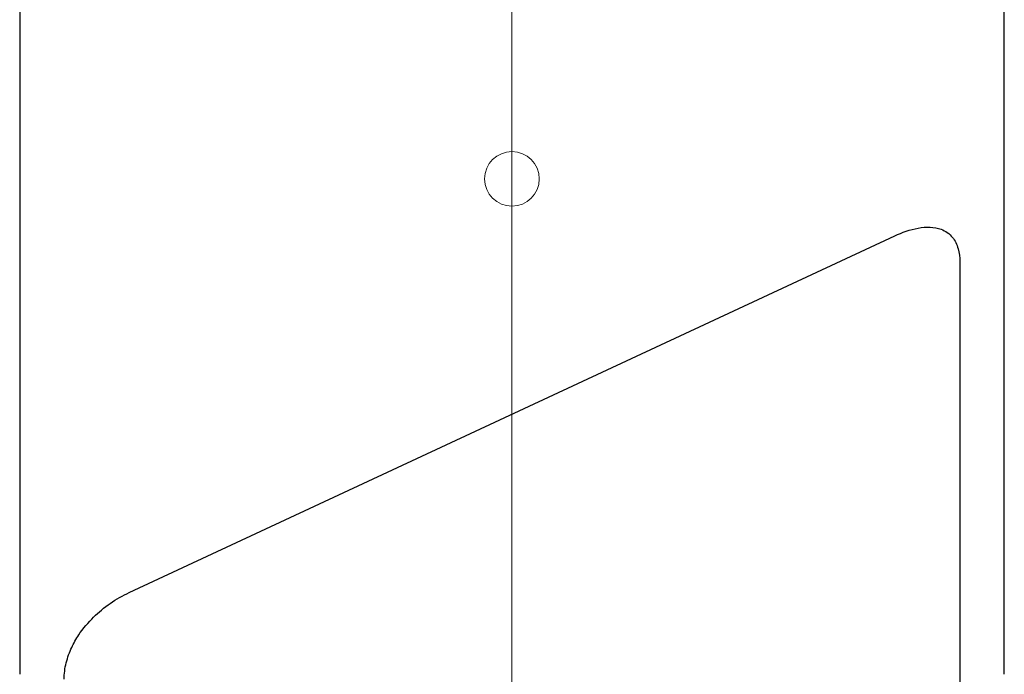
# Model space of a CAD drawing. Extents: x 1 to 669, y 0 to 417.
# Tile 64 of 256: x 112.86 to 116.41, y 265.46 to 267.82. Entities that reach past the tile are written whole.
import ezdxf

# ---------------------------------------------------------------- set-up
doc = ezdxf.new("R2010")
doc.units = 0
doc.header["$LTSCALE"] = 12
doc.header["$MEASUREMENT"] = 0
doc.linetypes.add('C', pattern=[2, 1.25, -0.25, 0.25, -0.25])
doc.layers.get('0').update_dxf_attribs({"linetype": 'CONTINUOUS'})
doc.layers.add('C', color=4, linetype='C', lineweight=13)
doc.layers.add('X', color=1, linetype='CONTINUOUS')

# ---------------------------------------------------------------- blocks, each defined once
blk = doc.blocks.new('GASTRAIN')
at = {"layer": 'X', "lineweight": 0}
blk.add_circle((85.3612, 280.8628), 0.0984, dxfattribs=at)

msp = doc.modelspace()

# ---------------------------------------------------------------- linework, layer by layer
at = {"layer": 'C'}
msp.add_line((114.63359, 277.54814), (114.63359, 161.62837), dxfattribs=at)
at = {"layer": 'X'}
for p, q in [((112.86194, 269.14758), (112.86194, 265.46155)), ((116.40525, 265.46155), (116.40525, 269.14758)), ((113.25564, 265.75608), (116.01154, 267.04118)), ((116.24529, 266.94759), (116.24529, 265.36975))]:
    msp.add_line(p, q, dxfattribs=at)
for points, knots in [([(116.01154, 267.04118), (116.03725, 267.05317), (116.06639, 267.0636), (116.10975, 267.07127), (116.12415, 267.0725), (116.15198, 267.0714), (116.16543, 267.06907), (116.18544, 267.06155), (116.19317, 267.05763), (116.20719, 267.04768), (116.21347, 267.04165), (116.2277, 267.02414), (116.23478, 267.00991), (116.24354, 266.97919), (116.24529, 266.96273), (116.24529, 266.94759)], [1.78633061, 1.78633061, 1.78633061, 1.78633061, 2.00247554, 2.00247554, 2.110548, 2.110548, 2.21862047, 2.21862047, 2.28239683, 2.28239683, 2.34617319, 2.34617319, 2.46153157, 2.46153157, 2.57688995, 2.57688995, 2.57688995, 2.57688995]), ([(113.02189, 265.44449), (113.02189, 265.46319), (113.02453, 265.48334), (113.03422, 265.52243), (113.04125, 265.54139), (113.05587, 265.57281), (113.06546, 265.58977), (113.08895, 265.62522), (113.10923, 265.6494), (113.14544, 265.68483), (113.16595, 265.7019), (113.20988, 265.7323), (113.23329, 265.74566), (113.25564, 265.75608)], [-1.77299907, -1.77299907, -1.77299907, -1.77299907, -1.6305274, -1.6305274, -1.48805572, -1.48805572, -1.36150121, -1.36150121, -1.15632752, -1.15632752, -0.96845859, -0.96845859, -0.78058965, -0.78058965, -0.78058965, -0.78058965])]:
    msp.add_open_spline(points, degree=3, knots=knots, dxfattribs=at)

# ---------------------------------------------------------------- block references
msp.add_blockref('GASTRAIN', (29.27234, -13.61686))

doc.saveas('drawing.dxf')
